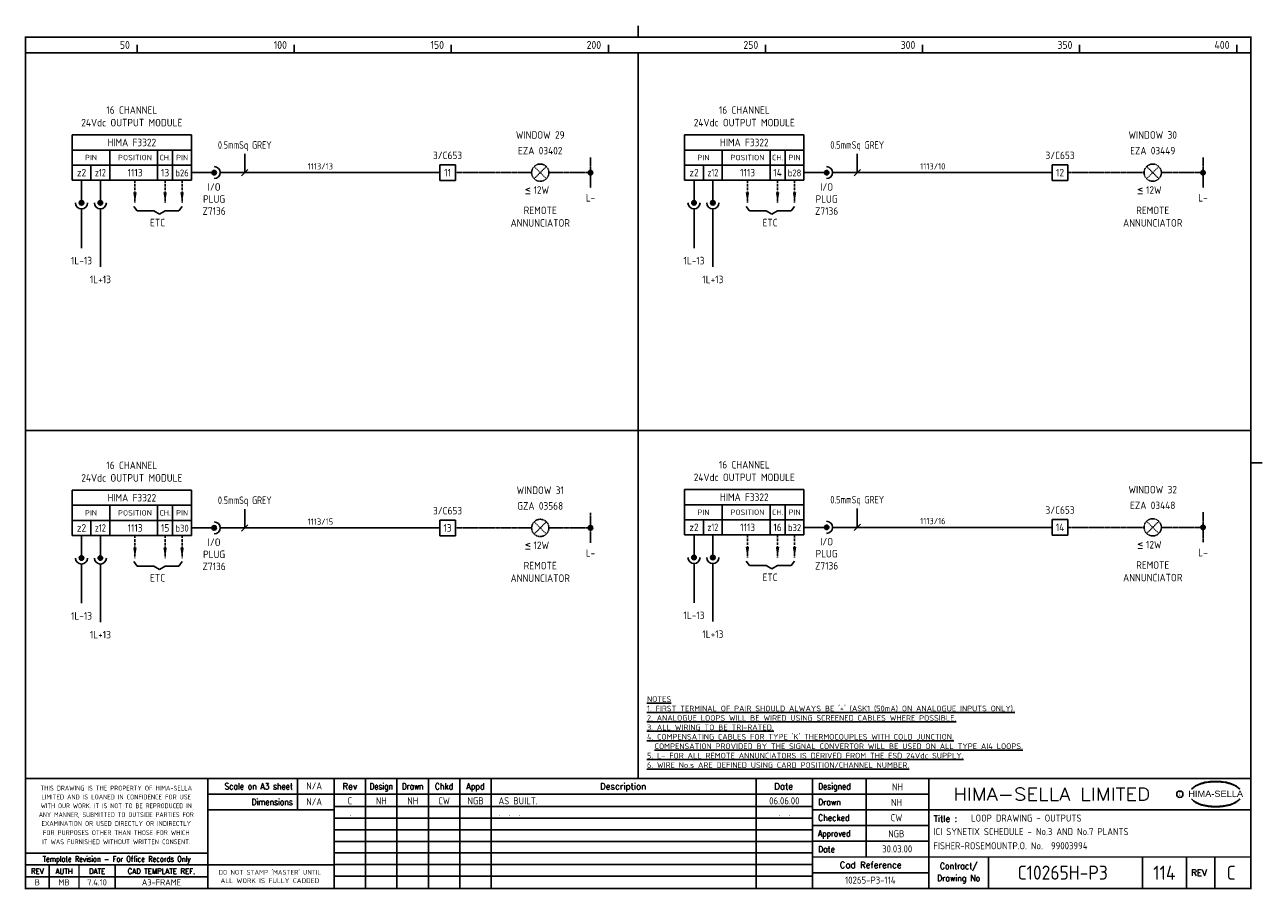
# Model space of a CAD drawing. Extents: x 14 to 408, y 0 to 275.
import ezdxf
from ezdxf.enums import TextEntityAlignment as Align

# ---------------------------------------------------------------- set-up
doc = ezdxf.new("R2010")
doc.units = 0
doc.header["$LTSCALE"] = 0.25
doc.header["$MEASUREMENT"] = 0
doc.linetypes.add('HIDDEN', pattern=[0.375, 0.25, -0.125])
doc.linetypes.add('HIDDEN2', pattern=[4.7625, 3.175, -1.5875])
doc.layers.get('0').update_dxf_attribs({"color": 41, "linetype": 'CONTINUOUS'})
for name, color, linetype in [('00-DRG_FRAME', 12, 'CONTINUOUS'), ('01-DRAW', 7, 'CONTINUOUS'), ('051-TEXT', 2, 'CONTINUOUS'), ('117', 7, 'CONTINUOUS'), ('117-TEXT', 2, 'CONTINUOUS')]:
    doc.layers.add(name, color=color, linetype=linetype)
doc.styles.add('ARIAL', font='ARIAL.TTF', dxfattribs={"height": 2.5})
doc.styles.add('ISO', font='iso.shx')
doc.styles.add('ROMAND', font='ROMAND')

# ---------------------------------------------------------------- blocks, each defined once
blk = doc.blocks.new('A3-REVA')
at = {"layer": '051-TEXT', "style": 'ISO'}
for tag, p in [('DESIGNED', (292.01, 31.7)), ('A', (117.73, 27.28)), ('DES', (127.73, 27.28)), ('DRN', (137.73, 27.28)), ('CHKD', (147.73, 27.28)), ('APPD', (157.73, 27.28)), ('DATE', (256, 27.28)), ('DRAWN', (291.72, 26.77)), ('CHECKED', (291.72, 21.89)), ('APPD', (291.65, 16.79)), ('DATE', (291.92, 11.96))]:
    blk.add_attdef(tag, text='', height=2.25, dxfattribs=at).set_placement(p, align=Align.CENTER)
blk.add_attdef('DESCRIPTION', (165.03, 27.28), '', height=2.25, dxfattribs=at)
blk = doc.blocks.new('A3-REVB')
at = {"layer": '051-TEXT', "style": 'ISO'}
for tag, p in [('A', (124.85, -20.36)), ('DES', (134.85, -20.36)), ('DRN', (144.85, -20.36)), ('CHKD', (154.85, -20.36)), ('APPD', (164.85, -20.36)), ('DATE', (263.12, -20.36))]:
    blk.add_attdef(tag, text='', height=2.25, dxfattribs=at).set_placement(p, align=Align.CENTER)
blk.add_attdef('DESCRIPTION', (172.15, -20.36), '', height=2.25, dxfattribs=at)
blk = doc.blocks.new('A3-TITLE')
at = {"layer": '051-TEXT', "style": 'ISO'}
blk.add_attdef('TITLE_1', (315.46, 21.78), '', height=2.25, dxfattribs=at)
for tag, p in [('DRGNO', (376.96, 3.24)), ('REV.', (398.2, 3.24))]:
    blk.add_attdef(tag, text='', height=4.5, dxfattribs=at).set_placement(p, align=Align.CENTER)
blk = doc.blocks.new('DOT')
for radius in [0.75, 0.65, 0.55, 0.45, 0.35, 0.25, 0.15, 0.05]:
    blk.add_circle((0, 0), radius)
blk = doc.blocks.new('A3-CONTRACT')
at = {"layer": '051-TEXT', "color": 41, "style": 'ISO'}
for tag, height, p in [('SCALE', 2.25, (106.71, 31.82)), ('DIMS', 2.25, (106.71, 26.8)), ('CAD-REF', 2.25, (283.73, 1.84)), ('CONTRACT', 4.5, (344.94, 3.1))]:
    blk.add_attdef(tag, text='', height=height, dxfattribs=at).set_placement(p, align=Align.CENTER)
for tag, p in [('TITLE_2', (303.86, 17.28)), ('TITLE_3', (303.79, 12.78))]:
    blk.add_attdef(tag, p, '', height=2.25, dxfattribs=at)

msp = doc.modelspace()

# ---------------------------------------------------------------- linework, layer by layer
at = {"layer": '00-DRG_FRAME'}
for p, q in [((50, 266.5), (50, 269)), ((100, 266.5), (100, 269)), ((150, 266.5), (150, 269)), ((200, 266.5), (200, 269)), ((250, 266.5), (250, 269)), ((300, 266.5), (300, 269)), ((350, 266.5), (350, 269)), ((400, 266.5), (400, 269)), ((101.01, 35.5), (101.01, 25.5)), ((122.7, 35.5), (122.7, 0.5)), ((132.7, 0.5), (132.7, 35.5)), ((142.7, 0.5), (142.7, 35.5)), ((152.7, 35.5), (152.7, 0.5)), ((162.7, 35.5), (162.7, 0.5)), ((247, 35.5), (247, 0.5)), ((282, 35.5), (282, 10.5)), ((265, 30.5), (302, 30.5)), ((265, 26.59), (112.7, 26.59)), ((302, 25.5), (265, 25.5)), ((265, 22.89), (112.7, 22.89)), ((265, 20.5), (302, 20.5)), ((265, 19.19), (112.7, 19.19)), ((265, 15.49), (112.7, 15.49)), ((302, 15.5), (265, 15.5)), ((265, 11.79), (112.7, 11.79)), ((265, 8.09), (112.7, 8.09)), ((321, 10.5), (321, 0.5)), ((370, 10.5), (370, 0.5)), ((384, 0.5), (384, 10.5)), ((393, 10.5), (393, 0.5)), ((72.5, 4.25), (14.5, 4.25)), ((265, 4.39), (112.7, 4.39)), ((302, 5.5), (265, 5.5))]:
    msp.add_line(p, q, dxfattribs=at)
at = {"layer": '00-DRG_FRAME', "const_width": 0.5}
for points in [[(209.5, 271.5), (209.5, 275.18)], [(209.5, 271.5), (209.5, 275.18)], [(14.5, 266.5), (404.5, 266.5)], [(209.5, 35.5), (209.5, 266.5)], [(14.5, 146.31), (404.5, 146.31)], [(404.5, 136), (408.18, 136)], [(404.5, 35.5), (14.5, 35.5)], [(72.5, 0.5), (72.5, 35.5)], [(112.7, 0.5), (112.7, 35.5)], [(265, 35.5), (265, 0.5)], [(302, 0.5), (302, 35.5)], [(265, 30.5), (72.5, 30.5)], [(112.7, 25.5), (72.5, 25.5)], [(404.5, 25.5), (302, 25.5)], [(14.5, 11.75), (72.5, 11.75)], [(14.5, 8), (72.5, 8)], [(22, 0.5), (22, 8)], [(31.5, 0.5), (31.5, 8)], [(43, 0.5), (43, 8)], [(112.7, 8), (72.5, 8)], [(265, 10.5), (404.5, 10.5)]]:
    msp.add_lwpolyline(points, dxfattribs=at)
msp.add_lwpolyline([(14.5, 0.5), (404.5, 0.5), (404.5, 271.5), (14.5, 271.5)], close=True, dxfattribs=at)
at = {"layer": '00-DRG_FRAME', "color": 3}
msp.add_circle((381.88, 30.5), 1, dxfattribs=at)
for centre, radius, start, end in [((390.6, 26.83), 7.24, 106.0532, 133.5024), ((390.88, 27.01), 7.3, 130.419, 136.057), ((390.11, 28.1), 5.98, 122.244, 131.6154), ((389.75, 28.78), 5.21, 111.8206, 122.8668), ((391.78, 24.7), 9.76, 107.5931, 113.9452), ((393.1, 18.5), 15.94, 89.2698, 106.3911), ((392.1, 23.52), 10.99, 96.0146, 107.3203), ((393.29, 16.31), 18.28, 92.8917, 97.3734), ((393.24, 18.86), 15.73, 89.7805, 93.1738), ((393.36, 18.86), 15.73, 86.8262, 90.2195), ((393.51, 18.5), 15.94, 73.6089, 90.7302), ((393.31, 16.31), 18.28, 82.6266, 87.1083), ((394.51, 23.52), 10.99, 72.6797, 83.9854), ((394.83, 24.7), 9.76, 66.0548, 72.4069), ((396, 26.83), 7.24, 46.4976, 73.9468), ((396.85, 28.78), 5.21, 57.1332, 68.1794), ((396.49, 28.1), 5.98, 48.3846, 57.756), ((395.73, 27.01), 7.3, 43.943, 49.581), ((390.88, 34.04), 7.3, 223.943, 229.581), ((390.6, 34.23), 7.24, 226.4976, 253.9468), ((390.11, 32.96), 5.98, 228.3846, 237.756), ((389.75, 32.28), 5.21, 237.1332, 248.1794), ((396, 34.23), 7.24, 286.0532, 313.5024), ((396.85, 32.28), 5.21, 291.8206, 302.8668), ((396.49, 32.96), 5.98, 302.244, 311.6154), ((395.73, 34.04), 7.3, 310.419, 316.057), ((391.78, 36.36), 9.76, 246.0548, 252.4069), ((393.1, 42.56), 15.94, 253.6089, 270.7302), ((392.1, 37.54), 10.99, 252.6797, 263.9854), ((393.29, 44.75), 18.28, 262.6266, 267.1083), ((393.24, 42.19), 15.73, 266.8262, 270.2195), ((393.51, 42.56), 15.94, 269.2698, 286.3911), ((393.36, 42.19), 15.73, 269.7805, 273.1738), ((393.31, 44.75), 18.28, 272.8917, 277.3734), ((394.51, 37.54), 10.99, 276.0146, 287.3203), ((394.83, 36.36), 9.76, 287.5931, 293.9452)]:
    msp.add_arc(centre, radius, start, end, dxfattribs=at)
at = {"layer": '117'}
for p, q in [((29.32, 240.36), (29.32, 225.96)), ((67.32, 240.36), (29.32, 240.36)), ((67.32, 240.36), (67.32, 225.96)), ((224.26, 240.36), (224.26, 225.96)), ((262.26, 240.36), (224.26, 240.36)), ((262.26, 240.36), (262.26, 225.96)), ((67.32, 235.56), (29.32, 235.56)), ((41.32, 235.56), (41.32, 225.96)), ((56.52, 235.56), (56.52, 225.96)), ((61.32, 235.56), (61.32, 225.96)), ((262.26, 235.56), (224.26, 235.56)), ((236.26, 235.56), (236.26, 225.96)), ((251.46, 235.56), (251.46, 225.96)), ((256.26, 235.56), (256.26, 225.96)), ((67.32, 230.76), (29.32, 230.76)), ((35.32, 230.76), (35.32, 225.96)), ((146.32, 230.86), (146.32, 225.86)), ((151.32, 230.86), (146.32, 230.86)), ((151.32, 225.86), (151.32, 230.86)), ((262.26, 230.76), (224.26, 230.76)), ((230.26, 230.76), (230.26, 225.96)), ((341.26, 230.86), (341.26, 225.86)), ((346.26, 230.86), (341.26, 230.86)), ((346.26, 225.86), (346.26, 230.86)), ((67.32, 225.96), (29.32, 225.96)), ((32.32, 225.96), (32.32, 218.76)), ((38.32, 225.96), (38.32, 218.76)), ((67.32, 228.36), (74.52, 228.36)), ((76.44, 228.36), (146.32, 228.36)), ((151.32, 225.86), (146.32, 225.86)), ((262.26, 225.96), (224.26, 225.96)), ((227.26, 225.96), (227.26, 218.76)), ((233.26, 225.96), (233.26, 218.76)), ((262.26, 228.36), (269.46, 228.36)), ((271.38, 228.36), (341.26, 228.36)), ((346.26, 225.86), (341.26, 225.86)), ((32.32, 216.84), (32.32, 204.36)), ((38.32, 216.84), (38.32, 198.36)), ((48.92, 217.62), (50, 216.18)), ((64.32, 217.62), (63.24, 216.18)), ((227.26, 216.84), (227.26, 204.36)), ((233.26, 216.84), (233.26, 198.36)), ((243.86, 217.62), (244.94, 216.18)), ((259.26, 217.62), (258.18, 216.18)), ((50, 216.18), (55.32, 216.18)), ((55.32, 216.18), (57.12, 215.1)), ((58.92, 216.18), (57.12, 215.1)), ((63.24, 216.18), (58.92, 216.18)), ((244.94, 216.18), (250.26, 216.18)), ((250.26, 216.18), (252.06, 215.1)), ((253.86, 216.18), (252.06, 215.1)), ((258.18, 216.18), (253.86, 216.18)), ((67.32, 127.27), (29.32, 127.27)), ((29.32, 127.27), (29.32, 112.87)), ((67.32, 127.27), (67.32, 112.87)), ((262.26, 127.45), (224.26, 127.45)), ((224.26, 127.45), (224.26, 113.05)), ((262.26, 127.45), (262.26, 113.05)), ((67.32, 122.47), (29.32, 122.47)), ((41.32, 122.47), (41.32, 112.87)), ((56.52, 122.47), (56.52, 112.87)), ((61.32, 122.47), (61.32, 112.87)), ((262.26, 122.65), (224.26, 122.65)), ((236.26, 122.65), (236.26, 113.05)), ((251.46, 122.65), (251.46, 113.05)), ((256.26, 122.65), (256.26, 113.05)), ((67.32, 117.67), (29.32, 117.67)), ((35.32, 117.67), (35.32, 112.87)), ((67.32, 115.27), (74.52, 115.27)), ((76.44, 115.27), (146.32, 115.27)), ((146.32, 117.77), (146.32, 112.77)), ((151.32, 117.77), (146.32, 117.77)), ((151.32, 112.77), (151.32, 117.77)), ((262.26, 117.85), (224.26, 117.85)), ((230.26, 117.85), (230.26, 113.05)), ((262.26, 115.45), (269.46, 115.45)), ((271.38, 115.45), (341.26, 115.45)), ((346.26, 117.95), (341.26, 117.95)), ((341.26, 117.95), (341.26, 112.95)), ((346.26, 112.95), (346.26, 117.95)), ((67.32, 112.87), (29.32, 112.87)), ((32.32, 112.87), (32.32, 105.67)), ((38.32, 112.87), (38.32, 105.67)), ((151.32, 112.77), (146.32, 112.77)), ((262.26, 113.05), (224.26, 113.05)), ((227.26, 113.05), (227.26, 105.85)), ((233.26, 113.05), (233.26, 105.85)), ((346.26, 112.95), (341.26, 112.95)), ((32.32, 103.75), (32.32, 91.27)), ((38.32, 103.75), (38.32, 85.27)), ((48.92, 104.53), (50, 103.09)), ((50, 103.09), (55.32, 103.09)), ((55.32, 103.09), (57.12, 102.01)), ((58.92, 103.09), (57.12, 102.01)), ((63.24, 103.09), (58.92, 103.09)), ((64.32, 104.53), (63.24, 103.09)), ((227.26, 103.93), (227.26, 91.45)), ((233.26, 103.93), (233.26, 85.45)), ((243.86, 104.71), (244.94, 103.27)), ((244.94, 103.27), (250.26, 103.27)), ((250.26, 103.27), (252.06, 102.19)), ((253.86, 103.27), (252.06, 102.19)), ((258.18, 103.27), (253.86, 103.27)), ((259.26, 104.71), (258.18, 103.27))]:
    msp.add_line(p, q, dxfattribs=at)
at = {"layer": '117', "color": 3}
for p, q in [((84.27, 228.36), (84.27, 234.36)), ((279.21, 228.36), (279.21, 234.36)), ((83.27, 227.36), (85.27, 229.36)), ((278.21, 227.36), (280.21, 229.36)), ((84.27, 115.27), (84.27, 121.27)), ((279.21, 115.45), (279.21, 121.45)), ((83.27, 114.27), (85.27, 116.27)), ((278.21, 114.45), (280.21, 116.45))]:
    msp.add_line(p, q, dxfattribs=at)
at = {"layer": '117', "linetype": 'HIDDEN'}
for p, q in [((194.32, 233.16), (194.32, 223.56)), ((389.26, 233.16), (389.26, 223.56)), ((176.37, 226.42), (180.26, 230.31)), ((176.37, 230.31), (180.26, 226.42)), ((371.32, 230.31), (375.21, 226.42)), ((371.32, 226.42), (375.21, 230.31)), ((151.32, 228.36), (175.57, 228.36)), ((181.07, 228.36), (194.32, 228.36)), ((346.26, 228.36), (370.51, 228.36)), ((376.01, 228.36), (389.26, 228.36)), ((194.32, 120.07), (194.32, 110.47)), ((389.26, 120.25), (389.26, 110.65)), ((151.32, 115.27), (175.57, 115.27)), ((176.37, 117.21), (180.26, 113.32)), ((176.37, 113.32), (180.26, 117.21)), ((181.07, 115.27), (194.32, 115.27)), ((346.26, 115.45), (370.51, 115.45)), ((371.32, 113.5), (375.21, 117.39)), ((371.32, 117.39), (375.21, 113.5)), ((376.01, 115.45), (389.26, 115.45))]:
    msp.add_line(p, q, dxfattribs=at)
at = {"layer": '117', "linetype": 'HIDDEN2'}
for p, q in [((49.32, 225.96), (49.32, 218.76)), ((58.92, 225.96), (58.92, 218.76)), ((64.32, 225.96), (64.32, 218.76)), ((244.26, 225.96), (244.26, 218.76)), ((253.86, 225.96), (253.86, 218.76)), ((259.26, 225.96), (259.26, 218.76)), ((49.32, 112.87), (49.32, 105.67)), ((58.92, 112.87), (58.92, 105.67)), ((64.32, 112.87), (64.32, 105.67)), ((244.26, 113.05), (244.26, 105.85)), ((253.86, 113.05), (253.86, 105.85)), ((259.26, 113.05), (259.26, 105.85))]:
    msp.add_line(p, q, dxfattribs=at)
at = {"layer": '117'}
for centre, radius in [((74.52, 228.36), 0.72), ((74.52, 228.36), 0.624), ((74.52, 228.36), 0.528), ((74.52, 228.36), 0.432), ((74.52, 228.36), 0.336), ((269.46, 228.36), 0.72), ((269.46, 228.36), 0.624), ((269.46, 228.36), 0.528), ((269.46, 228.36), 0.432), ((269.46, 228.36), 0.336), ((74.52, 228.36), 0.24), ((74.52, 228.36), 0.144), ((74.52, 228.36), 0.048), ((269.46, 228.36), 0.24), ((269.46, 228.36), 0.144), ((269.46, 228.36), 0.048), ((32.32, 218.76), 0.72), ((32.32, 218.76), 0.624), ((32.32, 218.76), 0.528), ((32.32, 218.76), 0.432), ((32.32, 218.76), 0.336), ((32.32, 218.76), 0.24), ((32.32, 218.76), 0.144), ((32.32, 218.76), 0.048), ((38.32, 218.76), 0.72), ((38.32, 218.76), 0.624), ((38.32, 218.76), 0.528), ((38.32, 218.76), 0.432), ((38.32, 218.76), 0.336), ((38.32, 218.76), 0.24), ((38.32, 218.76), 0.144), ((38.32, 218.76), 0.048), ((227.26, 218.76), 0.72), ((227.26, 218.76), 0.624), ((227.26, 218.76), 0.528), ((227.26, 218.76), 0.432), ((227.26, 218.76), 0.336), ((227.26, 218.76), 0.24), ((227.26, 218.76), 0.144), ((227.26, 218.76), 0.048), ((233.26, 218.76), 0.72), ((233.26, 218.76), 0.624), ((233.26, 218.76), 0.528), ((233.26, 218.76), 0.432), ((233.26, 218.76), 0.336), ((233.26, 218.76), 0.24), ((233.26, 218.76), 0.144), ((233.26, 218.76), 0.048), ((74.52, 115.27), 0.72), ((74.52, 115.27), 0.624), ((74.52, 115.27), 0.528), ((74.52, 115.27), 0.432), ((74.52, 115.27), 0.336), ((74.52, 115.27), 0.24), ((74.52, 115.27), 0.144), ((74.52, 115.27), 0.048), ((269.46, 115.45), 0.72), ((269.46, 115.45), 0.624), ((269.46, 115.45), 0.528), ((269.46, 115.45), 0.432), ((269.46, 115.45), 0.336), ((269.46, 115.45), 0.24), ((269.46, 115.45), 0.144), ((269.46, 115.45), 0.048), ((227.26, 105.85), 0.72), ((227.26, 105.85), 0.624), ((233.26, 105.85), 0.72), ((233.26, 105.85), 0.624), ((32.32, 105.67), 0.72), ((32.32, 105.67), 0.624), ((32.32, 105.67), 0.528), ((32.32, 105.67), 0.432), ((32.32, 105.67), 0.336), ((32.32, 105.67), 0.24), ((32.32, 105.67), 0.144), ((32.32, 105.67), 0.048), ((38.32, 105.67), 0.72), ((38.32, 105.67), 0.624), ((38.32, 105.67), 0.528), ((38.32, 105.67), 0.432), ((38.32, 105.67), 0.336), ((38.32, 105.67), 0.24), ((38.32, 105.67), 0.144), ((38.32, 105.67), 0.048), ((227.26, 105.85), 0.528), ((227.26, 105.85), 0.432), ((227.26, 105.85), 0.336), ((227.26, 105.85), 0.24), ((227.26, 105.85), 0.144), ((227.26, 105.85), 0.048), ((233.26, 105.85), 0.528), ((233.26, 105.85), 0.432), ((233.26, 105.85), 0.336), ((233.26, 105.85), 0.24), ((233.26, 105.85), 0.144), ((233.26, 105.85), 0.048)]:
    msp.add_circle(centre, radius, dxfattribs=at)
at = {"layer": '117', "linetype": 'HIDDEN'}
for centre in [(178.32, 228.36), (373.26, 228.36), (178.32, 115.27), (373.26, 115.45)]:
    msp.add_circle(centre, 2.75, dxfattribs=at)
at = {"layer": '117'}
for centre, start, end in [((74.52, 228.36), 270, 90), ((269.46, 228.36), 270, 90), ((32.32, 218.76), 180, 0), ((38.32, 218.76), 180, 0), ((227.26, 218.76), 180, 0), ((233.26, 218.76), 180, 0), ((74.52, 115.27), 270, 90), ((269.46, 115.45), 270, 90), ((32.32, 105.67), 180, 0), ((38.32, 105.67), 180, 0), ((227.26, 105.85), 180, 0), ((233.26, 105.85), 180, 0)]:
    msp.add_arc(centre, 1.92, start, end, dxfattribs=at)
for points in [[(49.88, 222.12), (48.76, 222.12), (49.32, 218.76)], [(59.48, 222.12), (58.36, 222.12), (58.92, 218.76)], [(64.88, 222.12), (63.76, 222.12), (64.32, 218.76)], [(244.82, 222.12), (243.7, 222.12), (244.26, 218.76)], [(254.42, 222.12), (253.3, 222.12), (253.86, 218.76)], [(259.82, 222.12), (258.7, 222.12), (259.26, 218.76)], [(49.88, 109.03), (48.76, 109.03), (49.32, 105.67)], [(59.48, 109.03), (58.36, 109.03), (58.92, 105.67)], [(64.88, 109.03), (63.76, 109.03), (64.32, 105.67)], [(244.82, 109.21), (243.7, 109.21), (244.26, 105.85)], [(254.42, 109.21), (253.3, 109.21), (253.86, 105.85)], [(259.82, 109.21), (258.7, 109.21), (259.26, 105.85)]]:
    msp.add_solid(points, dxfattribs=at)

# ---------------------------------------------------------------- block references
at = {"layer": '00-DRG_FRAME'}
for name, p, values in [('A3-CONTRACT', (-0.35, 0.19), {'TITLE_2': 'ICI SYNETIX SCHEDULE - No.3 AND No.7 PLANTS', 'TITLE_3': 'FISHER-ROSEMOUNTP.O. No.  99003994', 'CAD-REF': '10265-P3-114', 'CONTRACT': 'C10265H-P3', 'SCALE': 'N/A', 'DIMS': 'N/A'}), ('A3-REVB', (-7, 43.98), {'A': '.', 'DESCRIPTION': '.  .  .', 'DATE': '.  .'}), ('A3-TITLE', (0, 0), {'TITLE_1': 'LOOP DRAWING - OUTPUTS', 'DRGNO': '114', 'REV.': 'C'})]:
    msp.add_blockref(name, p, dxfattribs=at).add_auto_attribs(values)
ref = msp.add_blockref('A3-REVA', (0, 0), dxfattribs=at)
ref.add_attrib('A', 'C', dxfattribs={"layer": '051-TEXT', "height": 2.25, "style": 'ISO'}).set_placement((117.73, 27.28), align=Align.CENTER)
ref.add_attrib('DES', 'NH', dxfattribs={"layer": '051-TEXT', "height": 2.25, "style": 'ISO'}).set_placement((127.73, 27.28), align=Align.CENTER)
ref.add_attrib('DRN', 'NH', dxfattribs={"layer": '051-TEXT', "height": 2.25, "style": 'ISO'}).set_placement((137.73, 27.28), align=Align.CENTER)
ref.add_attrib('CHKD', 'CW', dxfattribs={"layer": '051-TEXT', "height": 2.25, "style": 'ISO'}).set_placement((147.73, 27.28), align=Align.CENTER)
ref.add_attrib('APPD', 'NGB', dxfattribs={"layer": '051-TEXT', "height": 2.25, "style": 'ISO'}).set_placement((157.73, 27.28), align=Align.CENTER)
ref.add_attrib('DESCRIPTION', 'AS BUILT.', (165.03, 27.28), dxfattribs={"layer": '051-TEXT', "height": 2.25, "style": 'ISO'})
ref.add_attrib('DATE', '06.06.00', dxfattribs={"layer": '051-TEXT', "height": 2.25, "style": 'ISO'}).set_placement((256, 27.28), align=Align.CENTER)
ref.add_attrib('DESIGNED', 'NH', dxfattribs={"layer": '051-TEXT', "height": 2.25, "style": 'ISO'}).set_placement((292.01, 31.7), align=Align.CENTER)
ref.add_attrib('DRAWN', 'NH', dxfattribs={"layer": '051-TEXT', "height": 2.25, "style": 'ISO'}).set_placement((291.72, 26.77), align=Align.CENTER)
ref.add_attrib('CHECKED', 'CW', dxfattribs={"layer": '051-TEXT', "height": 2.25, "style": 'ISO'}).set_placement((291.72, 21.89), align=Align.CENTER)
ref.add_attrib('APPD', 'NGB', dxfattribs={"layer": '051-TEXT', "height": 2.25, "style": 'ISO'}).set_placement((291.65, 16.79), align=Align.CENTER)
ref.add_attrib('DATE', '30.03.00', dxfattribs={"layer": '051-TEXT', "height": 2.25, "style": 'ISO'}).set_placement((291.92, 11.96), align=Align.CENTER)
at = {"layer": '117', "xscale": 0.9600000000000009, "yscale": 0.9599999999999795, "zscale": 0.96}
for p in [(194.32, 228.36), (389.26, 228.36), (194.32, 115.27), (389.26, 115.45)]:
    msp.add_blockref('DOT', p, dxfattribs=at)

# ---------------------------------------------------------------- texts
at = {"layer": '00-DRG_FRAME', "style": 'ISO'}
for s, p in [('50', (47.69, 267.75)), ('100', (97.69, 267.75)), ('150', (147.69, 267.75)), ('200', (197.69, 267.75)), ('250', (247.69, 267.75)), ('300', (297.69, 267.75)), ('350', (347.69, 267.75)), ('400', (397.69, 267.75))]:
    msp.add_text(s, height=2.5, dxfattribs=at).set_placement(p, align=Align.RIGHT)
at = {"layer": '00-DRG_FRAME', "color": 3, "style": 'ISO'}
for s, width, p in [('THIS DRAWING IS THE PROPERTY OF HIMA-SELLA', 0.9, (43.36, 32.44)), ("DO NOT STAMP 'MASTER' UNTIL", 0.95, (92.25, 5.79))]:
    msp.add_text(s, height=1.53, dxfattribs=dict(at, width=width)).set_placement(p, align=Align.MIDDLE)
at = {"layer": '00-DRG_FRAME', "color": 4, "style": 'ROMAND', "width": 0.87}
for s, p in [('Scale on A3 sheet', (99.54, 32)), ('Dimensions', (99.54, 27.01))]:
    msp.add_text(s, height=2, dxfattribs=at).set_placement(p, align=Align.RIGHT)
at = {"layer": '00-DRG_FRAME', "color": 4, "style": 'ROMAND'}
for s, p in [('Rev', (117.7, 32)), ('Description', (204.69, 32)), ('Date', (255.79, 32))]:
    msp.add_text(s, height=2, dxfattribs=at).set_placement(p, align=Align.CENTER)
for s, width, p in [('Design', 0.85, (127.7, 32)), ('Drawn', 0.85, (137.7, 32)), ('Chkd', 0.9, (147.7, 32)), ('Appd', 0.9, (157.7, 32))]:
    msp.add_text(s, height=2, dxfattribs=dict(at, width=width)).set_placement(p, align=Align.CENTER)
for s, width, p in [('Designed', 0.87, (266.75, 32)), ('Drawn', 0.9, (266.75, 27)), ('Checked', 0.9, (266.75, 22)), ('Approved', 0.85, (266.75, 17)), ('Date', 0.9, (266.75, 12))]:
    msp.add_text(s, height=2, dxfattribs=dict(at, width=width)).set_placement(p)
at = {"layer": '00-DRG_FRAME', "style": 'ROMAND', "width": 1.15}
msp.add_text('HIMA-SELLA LIMITED', height=4, dxfattribs=at).set_placement((341.1, 30.5), align=Align.MIDDLE)
at = {"layer": '00-DRG_FRAME', "style": 'ARIAL', "width": 1.05}
msp.add_text('HIMA-SELLA', height=2, dxfattribs=at).set_placement((393.3, 29.63), align=Align.CENTER)
at = {"layer": '00-DRG_FRAME', "color": 3, "style": 'ISO'}
for s, width, p in [('LIMITED AND IS LOANED IN CONFIDENCE FOR USE', 0.9, (43.36, 29.62)), ('WITH OUR WORK. IT IS NOT TO BE REPRODUCED IN', 0.87, (43.36, 26.81)), ('ANY MANNER, SUBMITTED TO OUTSIDE PARTIES FOR', 0.87, (43.36, 23.99)), ('EXAMINATION OR USED DIRECTLY OR INDIRECTLY', 0.9, (43.36, 21.18)), ('IT WAS FURNISHED WITHOUT WRITTEN CONSENT.', 0.9, (43.36, 15.35)), ('FOR PURPOSES OTHER THAN THOSE FOR WHICH', 0.9, (43.36, 18.27))]:
    msp.add_text(s, height=1.53, dxfattribs=dict(at, width=width)).set_placement(p, align=Align.MIDDLE_CENTER)
at = {"layer": '00-DRG_FRAME', "color": 3, "style": 'ISO', "width": 0.9}
msp.add_text('C', height=1, dxfattribs=at).set_placement((381.84, 30), align=Align.CENTER)
at = {"layer": '00-DRG_FRAME', "color": 4, "style": 'ROMAND'}
msp.add_text('Title :', height=2, dxfattribs=at).set_placement((303.5, 21.75))
for s, height, width, p in [('Template Revision - For Office Records Only', 1.8, 0.85, (43.5, 9.62)), ('Contract/', 2, 0.9, (311.5, 7.5)), ('REV', 1.8, 0.9, (18.25, 6)), ('AUTH', 1.8, 0.9, (26.75, 6)), ('DATE', 1.8, 0.9, (37.25, 6)), ('CAD TEMPLATE REF.', 1.8, 0.9, (57.75, 6)), ('Drawing No', 2, 0.9, (311.5, 3.5))]:
    msp.add_text(s, height=height, dxfattribs=dict(at, width=width)).set_placement(p, align=Align.MIDDLE)
for s, p in [('Cad Reference', (283.5, 8)), ('REV', (388, 5.5))]:
    msp.add_text(s, height=2, dxfattribs=at).set_placement(p, align=Align.MIDDLE)
at = {"layer": '00-DRG_FRAME', "color": 41, "style": 'ISO'}
for s, p in [('B', (18.25, 1.45)), ('MB', (26.75, 1.45)), ('7.4.10', (37.25, 1.45)), ('A3-FRAME', (57.75, 1.45))]:
    msp.add_text(s, height=2, dxfattribs=at).set_placement(p, align=Align.CENTER)
at = {"layer": '00-DRG_FRAME', "color": 3, "style": 'ISO'}
msp.add_text('ALL WORK IS FULLY CADDED', height=1.53, dxfattribs=at).set_placement((92.25, 2.98), align=Align.MIDDLE_CENTER)
at = {"layer": '01-DRAW', "insert": (212.29, 61.68), "char_height": 1.8, "width": 133.83, "attachment_point": 1, "style": 'ISO'}
msp.add_mtext("{\\Fiso.shx;\\LNOTES\\P1. FIRST TERMINAL OF PAIR SHOULD ALWAYS BE '+' (ASK1 (50mA) ON ANALOGUE INPUTS ONLY).\\P2. ANALOGUE LOOPS WILL BE WIRED USING SCREENED CABLES WHERE POSSIBLE.\\P3. ALL WIRING TO BE TRI-RATED.\\P4. COMPENSATING CABLES FOR TYPE 'K' THERMOCOUPLES WITH COLD JUNCTION.\\P  COMPENSATION PROVIDED BY THE SIGNAL CONVERTOR WILL BE USED ON ALL TYPE AI4 LOOPS.\\P5. L- FOR ALL REMOTE ANNUNCIATORS IS DERIVED FROM THE ESD 24Vdc SUPPLY.\\P6. WIRE No.s ARE DEFINED USING CARD POSITION/CHANNEL NUMBER.}", dxfattribs=at)
at = {"layer": '117-TEXT', "style": 'ISO'}
for s, height, p in [('16 CHANNEL', 2.4, (48.32, 247.08)), ('16 CHANNEL', 2.4, (243.26, 247.08)), ('24Vdc OUTPUT MODULE', 2.4, (48.32, 243.08)), ('24Vdc OUTPUT MODULE', 2.4, (243.26, 243.08)), ('HIMA F3322', 2.4, (48.32, 236.76)), ('HIMA F3322', 2.4, (243.26, 236.76)), ('PIN', 1.728, (35.32, 232.3)), ('POSITION', 1.728, (49.32, 232.3)), ('CH.', 1.728, (58.92, 232.3)), ('PIN', 1.73, (64.32, 232.3)), ('PIN', 1.728, (230.26, 232.3)), ('POSITION', 1.728, (244.26, 232.3)), ('CH.', 1.728, (253.86, 232.3)), ('PIN', 1.73, (259.26, 232.3)), ('z2', 2.4, (32.32, 227.16)), ('1113', 2.4, (49.37, 227.16)), ('13', 2.4, (58.92, 227.16)), ('b26', 2.2, (64.32, 227.16)), ('z2', 2.4, (227.26, 227.16)), ('1113', 2.4, (244.32, 227.16)), ('14', 2.4, (253.86, 227.16)), ('b28', 2.2, (259.26, 227.16)), ('I/O', 2.4, (74.52, 222.6)), ('I/O', 2.4, (269.46, 222.6)), ('PLUG', 2.4, (74.52, 218.76)), ('PLUG', 2.4, (269.46, 218.76)), ('Z7136', 2.4, (74.52, 214.92)), ('Z7136', 2.4, (269.46, 214.92)), ('ETC', 2.4, (56.52, 211.26)), ('ETC', 2.4, (251.46, 211.26)), ('16 CHANNEL', 2.4, (48.32, 133.99)), ('16 CHANNEL', 2.4, (243.26, 134.17)), ('24Vdc OUTPUT MODULE', 2.4, (48.32, 129.99)), ('24Vdc OUTPUT MODULE', 2.4, (243.26, 130.17)), ('HIMA F3322', 2.4, (243.26, 123.85)), ('HIMA F3322', 2.4, (48.32, 123.67)), ('PIN', 1.728, (35.32, 119.2)), ('POSITION', 1.728, (49.32, 119.2)), ('CH.', 1.728, (58.92, 119.2)), ('PIN', 1.73, (64.32, 119.21)), ('PIN', 1.728, (230.26, 119.38)), ('POSITION', 1.728, (244.26, 119.38)), ('CH.', 1.728, (253.86, 119.38)), ('PIN', 1.73, (259.26, 119.39)), ('z2', 2.4, (32.32, 114.07)), ('1113', 2.4, (49.37, 114.07)), ('15', 2.4, (58.92, 114.07)), ('b30', 2.2, (64.32, 114.07)), ('z2', 2.4, (227.26, 114.25)), ('1113', 2.4, (244.32, 114.25)), ('16', 2.4, (253.86, 114.25)), ('b32', 2.2, (259.26, 114.25)), ('I/O', 2.4, (74.52, 109.51)), ('I/O', 2.4, (269.46, 109.69)), ('PLUG', 2.4, (74.52, 105.67)), ('PLUG', 2.4, (269.46, 105.85)), ('Z7136', 2.4, (74.52, 101.83)), ('Z7136', 2.4, (269.46, 102.01)), ('ETC', 2.4, (56.52, 98.17)), ('ETC', 2.4, (251.46, 98.35))]:
    msp.add_text(s, height=height, dxfattribs=at).set_placement(p, align=Align.CENTER)
for s, p in [('WINDOW 29', (178.32, 240.36)), ('WINDOW 30', (373.26, 240.36)), ('EZA 03402', (178.32, 235.36)), ('EZA 03449', (373.26, 235.36)), ('3/C653', (148.82, 233.86)), ('3/C653', (343.76, 233.86)), ('11', (148.82, 228.36)), ('12', (343.76, 228.36)), ('L-', (194.32, 220.36)), ('L-', (389.26, 220.36)), ('REMOTE', (178.32, 216.36)), ('REMOTE', (373.26, 216.36)), ('ANNUNCIATOR', (178.32, 212.36)), ('ANNUNCIATOR', (373.26, 212.36)), ('1L-13', (32.32, 200.36)), ('1L-13', (227.26, 200.36)), ('1L+13', (38.32, 194.36)), ('1L+13', (233.26, 194.36)), ('WINDOW 31', (178.32, 127.27)), ('WINDOW 32', (373.26, 127.45)), ('3/C653', (148.82, 120.77)), ('GZA 03568', (178.32, 122.27)), ('3/C653', (343.76, 120.95)), ('EZA 03448', (373.26, 122.45)), ('13', (148.82, 115.27)), ('14', (343.76, 115.45)), ('L-', (194.32, 107.27)), ('L-', (389.26, 107.45)), ('REMOTE', (178.32, 103.27)), ('REMOTE', (373.26, 103.45)), ('ANNUNCIATOR', (178.32, 99.27)), ('ANNUNCIATOR', (373.26, 99.45)), ('1L-13', (32.32, 87.27)), ('1L-13', (227.26, 87.45)), ('1L+13', (38.32, 81.27)), ('1L+13', (233.26, 81.45))]:
    msp.add_text(s, height=2.4, dxfattribs=at).set_placement(p, align=Align.MIDDLE)
for s, width, p in [('0.5mmSq GREY', 0.85, (84.27, 235.97)), ('0.5mmSq GREY', 0.85, (279.21, 235.97)), ('z12', 0.8, (38.32, 227.16)), ('z12', 0.8, (233.26, 227.16)), ('0.5mmSq GREY', 0.85, (84.27, 122.88)), ('0.5mmSq GREY', 0.85, (279.21, 123.06)), ('z12', 0.8, (38.32, 114.07)), ('z12', 0.8, (233.26, 114.25))]:
    msp.add_text(s, height=2.4, dxfattribs=dict(at, width=width)).set_placement(p, align=Align.CENTER)
at = {"layer": '117-TEXT', "color": 3, "style": 'ISO'}
for s, p in [('1113/13', (104.32, 230.36)), ('1113/10', (299.26, 230.36)), ('1113/15', (104.32, 117.27)), ('1113/16', (299.26, 117.45))]:
    msp.add_text(s, height=2, dxfattribs=at).set_placement(p, align=Align.MIDDLE_LEFT)
at = {"layer": '117-TEXT', "style": 'ISO'}
for s, height, p in [('<', 3.36, (173.32, 221.63)), ('-', 3.36, (173.32, 220.27)), ('12W', 2.4, (176.18, 221.62)), ('<', 3.36, (368.26, 221.63)), ('-', 3.36, (368.26, 220.27)), ('12W', 2.4, (371.12, 221.62)), ('<', 3.36, (173.32, 108.54)), ('12W', 2.4, (176.18, 108.53)), ('<', 3.36, (368.26, 108.72)), ('12W', 2.4, (371.12, 108.71)), ('-', 3.36, (173.32, 107.18)), ('-', 3.36, (368.26, 107.36))]:
    msp.add_text(s, height=height, dxfattribs=at).set_placement(p)

doc.saveas('drawing.dxf')
